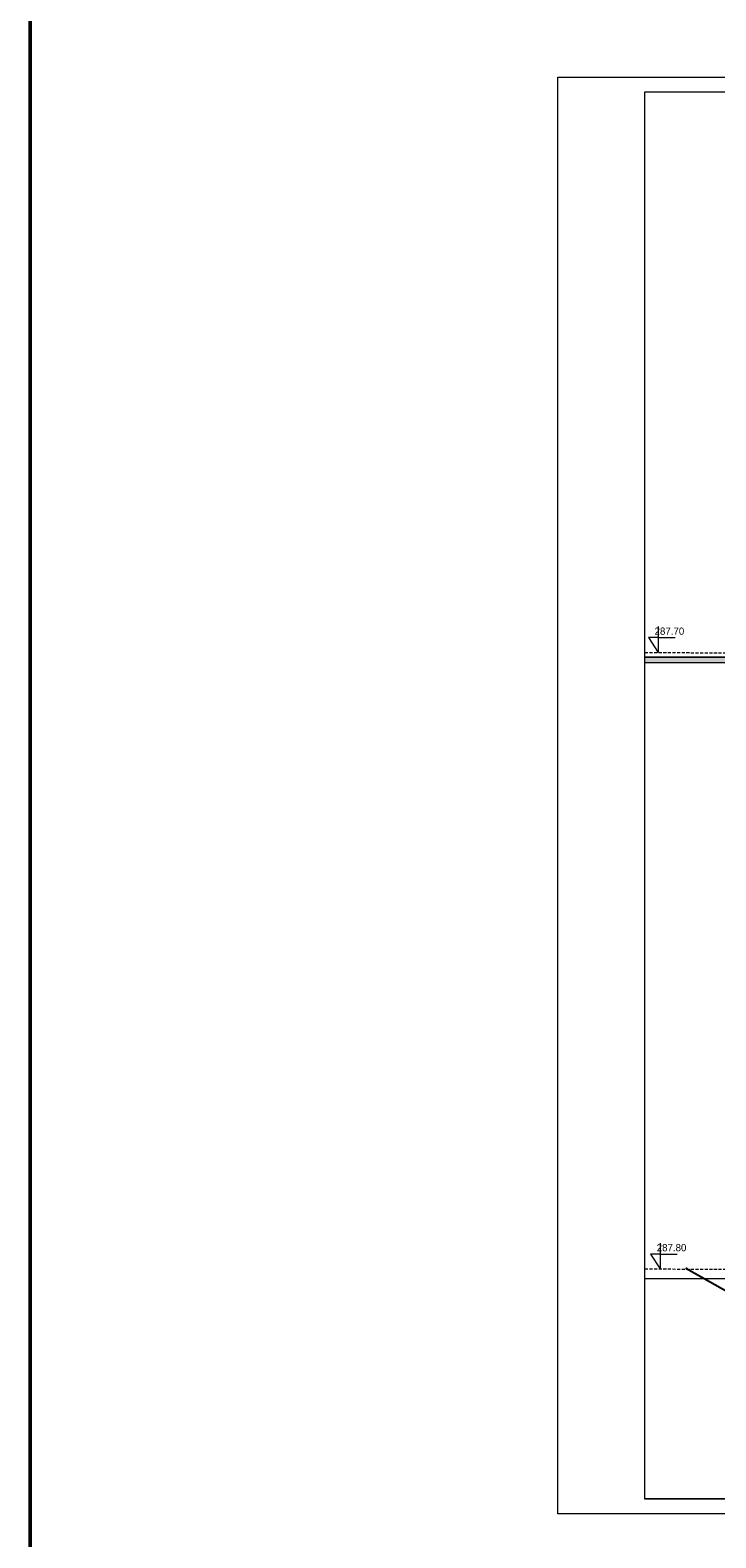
# Model space of a CAD drawing. Header units: millimetres. Extents: x -115268 to 140687, y -37779 to 24471.
# Tile 77 of 256: x 43052 to 44469, y -6082 to -2965. Entities that reach past the tile are written whole.
import ezdxf
from ezdxf import colors
from ezdxf.entities.mleader import LeaderData, LeaderLine
from ezdxf.math import Vec2, Vec3

# ---------------------------------------------------------------- set-up
doc = ezdxf.new("R2010")
doc.units = ezdxf.units.MM
doc.linetypes.add('DASHED', pattern=[19.05, 12.7, -6.35])
doc.layers.get('0').update_dxf_attribs({"lineweight": 9})
for name, color, linetype, lineweight in [('A stolarka', 4, 'Continuous', 9), ('A_CIENKA', 7, 'Continuous', 9), ('A_HATCH', 8, 'Continuous', 9), ('A_PRZERYW', 8, 'DASHED', 9), ('A_RAMKA', 7, 'Continuous', 9)]:
    doc.layers.add(name, color=color, linetype=linetype, lineweight=lineweight)

# ---------------------------------------------------------------- blocks, each defined once
blk = doc.blocks.new('_Dot')
at = {"color": 0, "linetype": 'ByBlock', "lineweight": -2}
blk.add_line((-0.5, 0), (-1, 0), dxfattribs=at)
at = {"color": 0, "linetype": 'ByBlock', "const_width": 0.5}
blk.add_lwpolyline([(-0.25, 0, 1), (0.25, 0, 1)], format="xyb", close=True, dxfattribs=at)

msp = doc.modelspace()

# ---------------------------------------------------------------- hatches: boundary and pattern name
at = {"layer": 'A_HATCH', "true_color": 0x000000, "transparency": 33554559}
h = msp.add_hatch(color=18, dxfattribs=at)
h.dxf.hatch_style = 1
h.paths.add_polyline_path([(47808.12011, -4272.69777), (47808.12011, -4261.15667), (44322.30594, -4261.15667), (44322.30594, -4272.69777)])

# ---------------------------------------------------------------- linework, layer by layer
at = {"layer": 'A stolarka', "color": 3, "lineweight": 50}
msp.add_lwpolyline([(43051.8412, 1808.6369), (64269.45076, 1808.6369), (64269.45076, -17061.84221), (43051.8412, -17061.84221)], close=True, dxfattribs=at)
at = {"layer": 'A_CIENKA'}
for p, q in [((44349.82642, -4197.74012), (44349.82642, -4251.16826)), ((44349.82642, -4220.38518), (44329.82642, -4220.38518)), ((44329.82642, -4220.38518), (44349.82642, -4251.16826)), ((44349.82642, -4220.38518), (44384.73681, -4220.38518)), ((47808.12011, -4261.15667), (44322.30594, -4261.15667)), ((44354.23633, -5472.35465), (44354.23633, -5525.7828)), ((44354.23633, -5494.99972), (44334.23633, -5494.99972)), ((44334.23633, -5494.99972), (44354.23633, -5525.7828)), ((44354.23633, -5494.99972), (44389.14672, -5494.99972)), ((44322.30594, -5545.74567), (47808.12011, -5545.74567))]:
    msp.add_line(p, q, dxfattribs=at)
msp.add_lwpolyline([(44142.30594, -3062.13865), (48342.30594, -3062.13865), (48342.30594, -6032.13865), (44142.30594, -6032.13865), (44142.30594, -3062.13865)], dxfattribs=at)
at = {"layer": 'A_HATCH'}
msp.add_lwpolyline([(47808.12011, -4272.69777), (44322.30594, -4272.69777), (44322.30594, -4261.15667), (47808.12011, -4261.15667)], dxfattribs=at)
msp.add_lwpolyline([(47808.12011, -4272.69777), (44322.30594, -4272.69777), (44322.30594, -4261.15667), (47808.12011, -4261.15667)], dxfattribs=at)
msp.add_lwpolyline([(44322.30594, -5545.74567), (47808.12011, -5545.74567), (47808.12011, -6001.35945), (44322.30594, -6001.35945)], close=True, dxfattribs=at)
at = {"layer": 'A_PRZERYW', "ltscale": 0.5}
for p, q in [((44322.30594, -4251.16888), (47808.12011, -4272.69777)), ((44322.30594, -5525.65491), (47808.12011, -5545.74567))]:
    msp.add_line(p, q, dxfattribs=at)
at = {"layer": 'A_RAMKA'}
msp.add_lwpolyline([(44322.30594, -3092.13865), (48308.12011, -3092.13865), (48308.12011, -6002.13865), (44322.30594, -6002.13865)], close=True, dxfattribs=at)

# ---------------------------------------------------------------- texts
at = {"layer": 'A_CIENKA', "char_height": 15, "attachment_point": 1}
for s, insert in [(' 287.70', (44336.83818, -4199.76946)), (' 287.80', (44341.24808, -5474.38399))]:
    msp.add_mtext_dynamic_manual_height_columns(s, width=332.8311032, gutter_width=17.5, heights=[18.10996], dxfattribs=dict(at, insert=insert))

# ---------------------------------------------------------------- leaders
at = {"layer": 'A_CIENKA'}
ml = msp.add_multileader_mtext('Standard', dxfattribs=at)
ml.set_content('{\\Fromans.shx;TEREN ISTNIEJĄCY}', color=256)
ml.set_leader_properties()
ml.set_arrow_properties(name='DOT')
ml.build(insert=Vec2(0, 0))
ml.multileader.update_dxf_attribs({"arrow_head_size": 5})
ctx = ml.context
ctx.base_point, ctx.char_height, ctx.arrow_head_size, ctx.landing_gap_size, ctx.plane_origin = Vec3(44517.47304, -5582.39616), 10, 5, 0.09, Vec3(44484.37584, -5748.03324)
notes = []
notes.append((ctx, [(0, (1, 1, 0), (44509.47304, -5582.39616), (1, 0), 8, [(0, [(44408.58557, -5525.18941)], 0, [])])]))
ctx.mtext.insert, ctx.mtext.width, ctx.mtext.flow_direction = Vec3(44517.56304, -5576.44616), 239.2869378, 5
for ctx, leaders in notes:
    for number, flags, end, landing, length, lines in leaders:
        leader = LeaderData()
        leader.index, (leader.has_last_leader_line, leader.has_dogleg_vector, leader.attachment_direction) = number, flags
        leader.last_leader_point, leader.dogleg_vector, leader.dogleg_length = Vec3(end), Vec3(landing), length
        for number, points, colour, breaks in lines:
            line = LeaderLine()
            line.index, line.vertices, line.color, line.breaks = number, Vec3.list(points), colors.encode_raw_color(colour), breaks
            leader.lines.append(line)
        ctx.leaders.append(leader)

doc.saveas('drawing.dxf')
